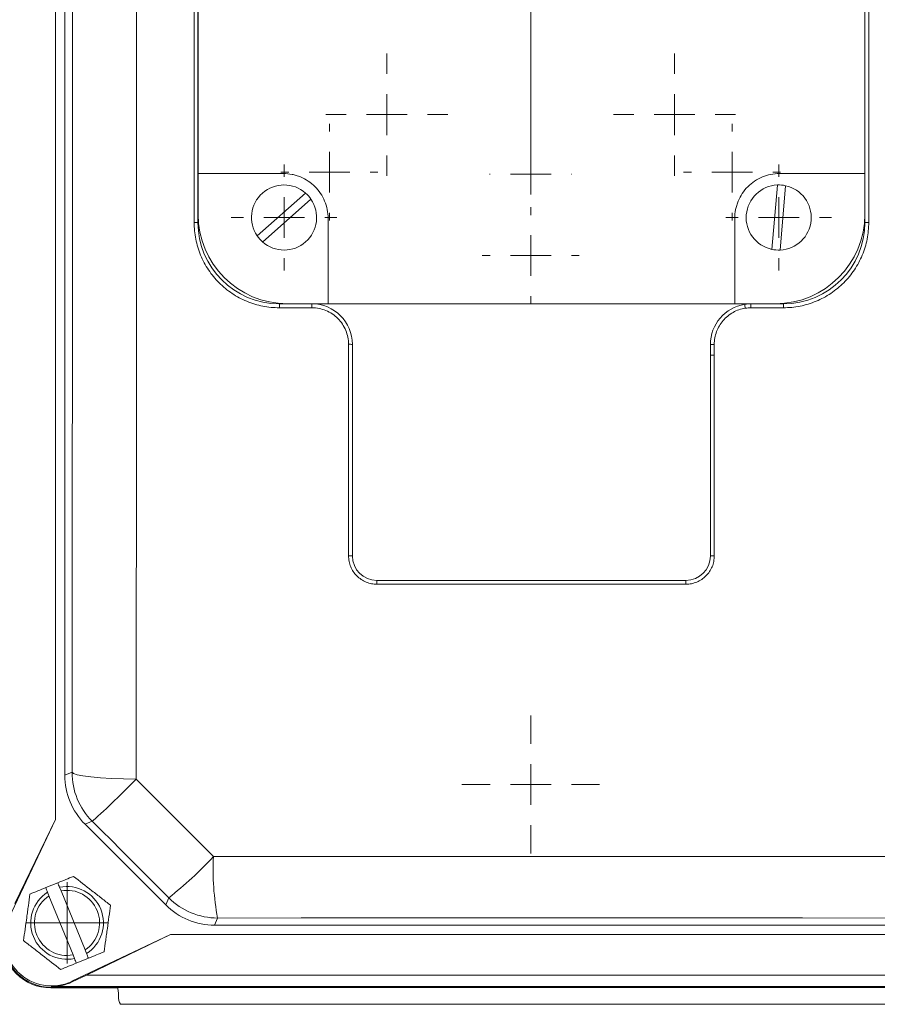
# Model space of a CAD drawing. Header units: millimetres. Extents: x 96 to 854, y -4 to 851.
# Tile 6 of 24: x 149 to 254, y -4 to 117. Entities that reach past the tile are written whole.
import ezdxf

# ---------------------------------------------------------------- set-up
doc = ezdxf.new("R2010")
doc.units = ezdxf.units.MM

# ---------------------------------------------------------------- blocks, each defined once
blk = doc.blocks.new('SW_CENTERMARKSYMBOL_13')
at = {"color": 0, "linetype": 'Continuous', "lineweight": 0}
for p, q in [((0, 5), (0, 7.5)), ((0, 0), (0, 2.5)), ((-5, 0), (-7.5, 0)), ((0, 0), (-2.5, 0)), ((0, 0), (0, -2.5)), ((0, 0), (2.5, 0)), ((5, 0), (7.5, 0)), ((0, -5), (0, -7.5))]:
    blk.add_line(p, q, dxfattribs=at)
blk = doc.blocks.new('SW_CENTERMARKSYMBOL_15')
at = {"color": 0, "linetype": 'Continuous', "lineweight": 0}
for p, q in [((0, 5), (0, 23.5)), ((0, 0), (0, 2.5)), ((-5, 0), (-23.5, 0)), ((0, 0), (-2.5, 0)), ((0, 0), (0, -2.5)), ((0, 0), (2.5, 0)), ((5, 0), (23.5, 0)), ((0, -5), (0, -23.5))]:
    blk.add_line(p, q, dxfattribs=at)
blk = doc.blocks.new('SW_CENTERMARKSYMBOL_16')
at = {"color": 0, "linetype": 'Continuous', "lineweight": 0}
for p, q in [((0, 5), (0, 7.5)), ((0, 0), (0, 2.5)), ((-5, 0), (-7.5, 0)), ((0, 0), (-2.5, 0)), ((0, 0), (0, -2.5)), ((0, 0), (2.5, 0)), ((5, 0), (7.5, 0)), ((0, -5), (0, -7.5))]:
    blk.add_line(p, q, dxfattribs=at)
blk = doc.blocks.new('SW_CENTERMARKSYMBOL_26')
at = {"color": 0, "linetype": 'Continuous', "lineweight": 0}
for p, q in [((0, 5), (0, 5.95)), ((0, 0), (0, 2.5)), ((-5, 0), (-5.95, 0)), ((0, 0), (-2.5, 0)), ((0, 0), (0, -2.5)), ((0, 0), (2.5, 0)), ((5, 0), (5.95, 0)), ((0, -5), (0, -5.95))]:
    blk.add_line(p, q, dxfattribs=at)
blk = doc.blocks.new('SW_CENTERMARKSYMBOL_27')
at = {"color": 0, "linetype": 'Continuous', "lineweight": 0}
for p, q in [((0, 5), (0, 5.95)), ((0, 0), (0, 2.5)), ((-5, 0), (-5.95, 0)), ((0, 0), (-2.5, 0)), ((0, 0), (0, -2.5)), ((0, 0), (2.5, 0)), ((5, 0), (5.95, 0)), ((0, -5), (0, -5.95))]:
    blk.add_line(p, q, dxfattribs=at)
blk = doc.blocks.new('SW_CENTERMARKSYMBOL_28')
at = {"color": 0, "linetype": 'Continuous', "lineweight": 0}
for p, q in [((0, 5), (0, 5.05)), ((0, 0), (0, 2.5)), ((-5, 0), (-5.05, 0)), ((0, 0), (-2.5, 0)), ((0, 0), (0, -2.5)), ((0, 0), (2.5, 0)), ((5, 0), (5.05, 0)), ((0, -5), (0, -5.05))]:
    blk.add_line(p, q, dxfattribs=at)
blk = doc.blocks.new('SW_CENTERMARKSYMBOL_29')
at = {"color": 0, "linetype": 'Continuous', "lineweight": 0}
for p, q in [((0, 5), (0, 5.95)), ((0, 0), (0, 2.5)), ((-5, 0), (-5.95, 0)), ((0, 0), (-2.5, 0)), ((0, 0), (0, -2.5)), ((0, 0), (2.5, 0)), ((5, 0), (5.95, 0)), ((0, -5), (0, -5.95))]:
    blk.add_line(p, q, dxfattribs=at)
blk = doc.blocks.new('SW_CENTERMARKSYMBOL_32')
at = {"color": 0, "linetype": 'Continuous', "lineweight": 0}
for p, q in [((0, 5), (0, 6.5)), ((0, 0), (0, 2.5)), ((-5, 0), (-6.5, 0)), ((0, 0), (-2.5, 0)), ((0, 0), (0, -2.5)), ((0, 0), (2.5, 0)), ((5, 0), (6.5, 0)), ((0, -5), (0, -6.5))]:
    blk.add_line(p, q, dxfattribs=at)
blk = doc.blocks.new('SW_CENTERMARKSYMBOL_35')
at = {"color": 0, "linetype": 'Continuous', "lineweight": 0}
for p, q in [((0, 5), (0, 6.5)), ((0, 0), (0, 2.5)), ((-5, 0), (-6.5, 0)), ((0, 0), (-2.5, 0)), ((0, 0), (0, -2.5)), ((0, 0), (2.5, 0)), ((5, 0), (6.5, 0)), ((0, -5), (0, -6.5))]:
    blk.add_line(p, q, dxfattribs=at)
blk = doc.blocks.new('SW_CENTERMARKSYMBOL_36')
at = {"color": 0, "linetype": 'Continuous', "lineweight": 0}
for p, q in [((0, 2.5), (0, 5)), ((0, 0), (0, 2.5)), ((-2.5, 0), (-5, 0)), ((0, 0), (-2.5, 0)), ((0, 0), (0, -2.5)), ((0, 0), (2.5, 0)), ((2.5, 0), (5, 0)), ((0, -2.5), (0, -5))]:
    blk.add_line(p, q, dxfattribs=at)
blk = doc.blocks.new('SW_CENTERMARKSYMBOL_38')
at = {"color": 0, "linetype": 'Continuous', "lineweight": 0}
for p, q in [((0, 5), (0, 8.47)), ((0, 0), (0, 2.5)), ((-5, 0), (-8.47, 0)), ((0, 0), (-2.5, 0)), ((0, 0), (0, -2.5)), ((0, 0), (2.5, 0)), ((5, 0), (8.47, 0)), ((0, -5), (0, -8.47))]:
    blk.add_line(p, q, dxfattribs=at)

msp = doc.modelspace()

# ---------------------------------------------------------------- linework, layer by layer
at = {"color": 7, "linetype": 'Continuous', "lineweight": 15}
for p, q in [((153.35, 19.16), (153.35, 167.88)), ((154.48, 162.47), (154.48, 24.58)), ((170.38, 92.52), (170.38, 154.48)), ((170.85, 154.52), (170.85, 92.52)), ((252.85, 92.52), (252.85, 154.52)), ((253.32, 154.48), (253.32, 92.52)), ((170.86, 98.52), (170.86, 148.52)), ((252.84, 148.52), (252.84, 98.52)), ((170.86, 98.52), (181.35, 98.52)), ((170.86, 93.52), (170.86, 98.52)), ((242.35, 98.52), (252.84, 98.52)), ((252.84, 98.52), (252.84, 93.52)), ((241.42, 89.2), (242.09, 97.11)), ((243.08, 97.03), (242.42, 89.12)), ((178.14, 90.86), (184.08, 96.12)), ((184.74, 95.37), (178.8, 90.11)), ((186.85, 93.02), (186.85, 82.53)), ((236.85, 82.53), (236.85, 93.02)), ((180.85, 82.52), (184.85, 82.52)), ((186.85, 82.53), (181.85, 82.53)), ((236.85, 82.53), (186.85, 82.53)), ((241.85, 82.53), (236.85, 82.53)), ((238.85, 82.52), (242.85, 82.52)), ((184.87, 82.03), (180.87, 82.03)), ((242.83, 82.03), (238.83, 82.03)), ((189.37, 51.55), (189.37, 77.53)), ((189.85, 77.52), (189.85, 51.52)), ((233.85, 76.19), (233.85, 77.52)), ((233.85, 51.52), (233.85, 76.19)), ((234.33, 76.21), (234.33, 51.55)), ((192.85, 48.52), (230.85, 48.52)), ((230.84, 48.05), (192.86, 48.05)), ((154.48, 24.58), (155.37, 24.95)), ((147.59, 7.02), (153.35, 19.16)), ((153.35, 19.16), (148.35, 8.83)), ((157.86, 18.94), (156.97, 18.57)), ((156.97, 18.57), (166.89, 8.65)), ((152.14, 10.77), (153.62, 11.37)), ((152.36, 10.21), (152.54, 9.76)), ((152.54, 9.76), (155.5, 2.5)), ((154.03, 10.37), (153.84, 10.81)), ((156.98, 3.11), (154.03, 10.37)), ((166.89, 8.65), (167.26, 9.53)), ((173.27, 7.04), (172.9, 6.16)), ((172.9, 6.16), (255.79, 6.16)), ((167.49, 5.02), (155.35, -0.74)), ((157.16, 0.02), (167.49, 5.02)), ((261.21, 5.02), (167.49, 5.02)), ((155.5, 2.5), (155.68, 2.06)), ((157.16, 2.66), (156.98, 3.11)), ((157.38, 2.1), (155.9, 1.5)), ((155.38, -0.82), (157.16, 0.02)), ((271.54, 0.02), (157.16, 0.02)), ((155.35, -0.74), (155.38, -0.82)), ((152.76, -1.55), (160.98, -1.55)), ((152.85, -1.39), (152.85, -1.48)), ((275.85, -1.39), (152.85, -1.39)), ((152.85, -1.48), (275.85, -1.48)), ((275.85, -1.48), (152.85, -1.48)), ((161.07, -2.13), (161.07, -2.56)), ((262.18, -3.56), (161.34, -3.56))]:
    msp.add_line(p, q, dxfattribs=at)
at = {"color": 7, "linetype": 'Continuous', "lineweight": 15, "flags": 128}
for points in [[(163.25, 162.94), (163.27, 145.62), (163.29, 128.28), (163.29, 110.9), (163.3, 93.52), (163.29, 76.14), (163.29, 58.77), (163.27, 41.42), (163.25, 24.1)], [(155.37, 24.95), (155.39, 42.05), (155.41, 59.19), (155.42, 76.35), (155.42, 93.52), (155.42, 110.69), (155.41, 127.85), (155.39, 144.99), (155.37, 162.1)], [(155.37, 24.95), (155.54, 24.79), (155.99, 24.64), (156.72, 24.5), (157.68, 24.37), (158.87, 24.27), (160.22, 24.19), (161.7, 24.13), (163.25, 24.1)], [(163.25, 24.1), (164.44, 22.91), (165.63, 21.72), (166.82, 20.53), (168.01, 19.34), (169.2, 18.15), (170.39, 16.96), (171.58, 15.77), (172.77, 14.58)], [(167.26, 9.53), (166.09, 10.71), (164.91, 11.88), (163.74, 13.06), (162.56, 14.23), (161.39, 15.41), (160.21, 16.59), (159.04, 17.76), (157.86, 18.94)], [(172.77, 14.58), (183.15, 14.59), (193.55, 14.6), (203.95, 14.6), (214.35, 14.6), (224.75, 14.6), (235.15, 14.6), (245.54, 14.59), (255.93, 14.58)], [(255.43, 7.04), (245.16, 7.05), (234.9, 7.05), (224.62, 7.06), (214.35, 7.06), (204.07, 7.06), (193.8, 7.05), (183.53, 7.05), (173.27, 7.04)]]:
    msp.add_lwpolyline(points, dxfattribs=at)
at = {"color": 7, "linetype": 'Continuous', "lineweight": 15}
for centre, radius, start, end in [((181.44, 93.12), 4, 48.7166, 214.3551), ((242.25, 93.12), 4, 92.3805, 258.019), ((242.25, 93.12), 4, 78.019, 92.3805), ((242.25, 93.12), 4, 272.3805, 78.019), ((181.44, 93.12), 4, 34.3551, 48.7166), ((181.44, 93.12), 4, 228.7166, 34.3551), ((181.85, 93.52), 10.99, 180, 270), ((241.85, 93.52), 10.99, 270, 0), ((170.49, 12.47), 80.05, 89.745, 90.0804), ((180.85, 92.52), 10, 180, 270), ((242.85, 92.52), 10, 270, 0), ((253.21, 11.6), 80.92, 89.9195, 90.2538), ((181.44, 93.12), 4, 214.3551, 228.7166), ((242.25, 93.12), 4, 258.019, 272.3805), ((178.3, 82.15), 2.58, 357.3013, 8.2659), ((181.95, 82.15), 2.92, 357.6181, 7.2852), ((184.85, 77.52), 5, 0, 90), ((238.85, 77.52), 5, 98.862, 180), ((238.85, 77.52), 5, 90, 98.862), ((241.99, 82.7), 3.92, 183.4689, 190.6212), ((242.34, 82.15), 3.51, 173.9439, 181.9831), ((245.85, 82.15), 3.02, 172.9603, 182.3024), ((189.48, 72.32), 5.22, 85.9942, 91.2921), ((234.23, 71.46), 6.07, 89.0623, 93.637), ((234.21, 71.34), 4.87, 88.5986, 94.3187), ((189.48, 49.55), 2.01, 79.5408, 93.3435), ((192.85, 51.52), 3, 180, 270), ((230.85, 51.52), 3, 270, 0), ((234.22, 49.53), 2.03, 86.6492, 100.4144), ((189.14, 48.17), 3.72, 358.28, 5.48), ((235.68, 48.17), 4.85, 175.7914, 181.3225), ((163.87, 24.95), 8.5, 180.0044, 224.9956), ((92.22, 92.8), 98.82, 311.6277, 315.9575), ((137.2, 47.82), 48.68, 308.1385, 316.9403), ((204.37, 12.91), 31.65, 176.9741, 190.6877), ((154.76, 6.44), 4.47, 302.4236, 101.8247), ((154.76, 6.44), 4.47, 122.4236, 281.8247), ((154.76, 6.44), 4, 123.6611, 280.5872), ((154.76, 6.44), 4, 303.6611, 100.5872), ((173.27, 15.54), 8.5, 225.0044, 269.9956), ((152.85, 4.52), 5.83, 154.6063, 295.3937), ((152.76, 4.44), 5.99, 180, 270), ((152.85, 4.52), 6, 180, 270), ((152.85, 4.52), 6, 180, 270), ((152.85, 4.52), 5.91, 270, 295.3937)]:
    msp.add_arc(centre, radius, start, end, dxfattribs=at)
for centre, major_axis, ratio, start_param, end_param in [((162.98, 24.58), (-7.85, -3.25), 0.999894, 5.890524, 6.675847), ((172.9, 14.66), (-3.25, -7.85), 0.999894, 5.890524, 6.675847), ((159.04, -2.16), (1.84, 0.87), 0.981503, 5.848559, 6.138258), ((163.1, -2.56), (2.03, 0), 0.984808, 3.141593, 3.665191)]:
    msp.add_ellipse(centre, major_axis=major_axis, ratio=ratio, start_param=start_param, end_param=end_param, dxfattribs=at)
for points, knots in [([(181.35, 98.52), (181.71, 98.52), (182.07, 98.49), (182.59, 98.38), (182.77, 98.34), (183.11, 98.24), (183.28, 98.17), (183.78, 97.97), (184.1, 97.8), (184.7, 97.4), (184.98, 97.17), (185.49, 96.66), (185.72, 96.38), (186.12, 95.78), (186.29, 95.46), (186.57, 94.8), (186.67, 94.45), (186.81, 93.74), (186.85, 93.38), (186.85, 93.02)], [0, 0, 0, 0, 0.125, 0.125, 0.1875, 0.1875, 0.25, 0.25, 0.375, 0.375, 0.5, 0.5, 0.625, 0.625, 0.75, 0.75, 0.875, 0.875, 1, 1, 1, 1]), ([(236.85, 93.02), (236.85, 93.38), (236.88, 93.74), (236.99, 94.27), (237.03, 94.44), (237.14, 94.79), (237.2, 94.96), (237.4, 95.46), (237.57, 95.77), (237.97, 96.37), (238.2, 96.66), (238.71, 97.16), (238.99, 97.39), (239.59, 97.8), (239.91, 97.97), (240.57, 98.24), (240.92, 98.35), (241.63, 98.49), (241.99, 98.52), (242.35, 98.52)], [0, 0, 0, 0, 0.125, 0.125, 0.1875, 0.1875, 0.25, 0.25, 0.375, 0.375, 0.5, 0.5, 0.625, 0.625, 0.75, 0.75, 0.875, 0.875, 1, 1, 1, 1]), ([(180.87, 82.03), (180.18, 82.03), (179.5, 82.1), (178.49, 82.3), (178.16, 82.38), (177.5, 82.58), (177.18, 82.7), (176.22, 83.09), (175.62, 83.41), (174.77, 83.98), (174.49, 84.19), (173.95, 84.63), (173.7, 84.86), (172.97, 85.58), (172.54, 86.11), (171.96, 86.97), (171.78, 87.27), (171.46, 87.87), (171.17, 88.49), (170.94, 89.13), (170.74, 89.79), (170.65, 90.13), (170.45, 91.14), (170.38, 91.83), (170.38, 92.52)], [0, 0, 0, 0, 0.125, 0.125, 0.1875, 0.1875, 0.25, 0.25, 0.375, 0.375, 0.4375, 0.4375, 0.5, 0.5, 0.625, 0.625, 0.6875, 0.6875, 0.75, 0.8125, 0.8125, 0.875, 0.875, 1, 1, 1, 1]), ([(253.32, 92.52), (253.32, 91.83), (253.25, 91.15), (253.05, 90.14), (252.97, 89.81), (252.77, 89.15), (252.65, 88.82), (252.26, 87.87), (251.94, 87.27), (251.36, 86.41), (251.16, 86.14), (250.72, 85.6), (250.49, 85.35), (249.76, 84.62), (249.24, 84.19), (248.38, 83.61), (248.08, 83.43), (247.47, 83.11), (246.86, 82.82), (246.21, 82.59), (245.56, 82.39), (245.22, 82.3), (244.21, 82.1), (243.52, 82.03), (242.83, 82.03)], [0, 0, 0, 0, 0.125, 0.125, 0.1875, 0.1875, 0.25, 0.25, 0.375, 0.375, 0.4375, 0.4375, 0.5, 0.5, 0.625, 0.625, 0.6875, 0.6875, 0.75, 0.8125, 0.8125, 0.875, 0.875, 1, 1, 1, 1]), ([(189.37, 77.53), (189.37, 77.83), (189.34, 78.12), (189.22, 78.7), (189.14, 78.98), (188.91, 79.53), (188.77, 79.79), (188.45, 80.27), (188.26, 80.51), (187.84, 80.92), (187.62, 81.11), (187.12, 81.44), (186.86, 81.57), (186.32, 81.8), (186.04, 81.89), (185.46, 82), (185.17, 82.03), (184.87, 82.03)], [0, 0, 0, 0, 0.125, 0.125, 0.25, 0.25, 0.375, 0.375, 0.5, 0.5, 0.625, 0.625, 0.75, 0.75, 0.875, 0.875, 1, 1, 1, 1]), ([(238.14, 81.98), (237.87, 81.94), (237.62, 81.87), (237.11, 81.7), (236.87, 81.59), (236.41, 81.33), (236.19, 81.18), (235.77, 80.85), (235.58, 80.66), (235.24, 80.26), (235.09, 80.05), (234.82, 79.58), (234.7, 79.34), (234.43, 78.6), (234.33, 78.07), (234.33, 77.53)], [0, 0, 0, 0, 0.125, 0.125, 0.25, 0.25, 0.375, 0.375, 0.5, 0.5, 0.625, 0.625, 0.75, 0.75, 1, 1, 1, 1]), ([(234.33, 77.53), (234.33, 77.2), (234.33, 76.87), (234.33, 76.53), (234.33, 76.43), (234.33, 76.32), (234.33, 76.21)], [0, 0, 0, 0, 0.000999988, 0.000999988, 0.000999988, 0.001327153, 0.001327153, 0.001327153, 0.001327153]), ([(192.86, 48.05), (192.63, 48.05), (192.41, 48.08), (191.96, 48.17), (191.74, 48.23), (191.31, 48.41), (191.11, 48.52), (190.73, 48.77), (190.55, 48.92), (190.23, 49.24), (190.08, 49.42), (189.83, 49.8), (189.72, 50), (189.55, 50.42), (189.48, 50.64), (189.39, 51.09), (189.37, 51.32), (189.37, 51.55)], [0, 0, 0, 0, 0.125, 0.125, 0.25, 0.25, 0.375, 0.375, 0.5, 0.5, 0.625, 0.625, 0.75, 0.75, 0.875, 0.875, 1, 1, 1, 1]), ([(234.33, 51.55), (234.33, 51.32), (234.31, 51.09), (234.22, 50.65), (234.16, 50.43), (233.98, 50), (233.87, 49.8), (233.62, 49.42), (233.47, 49.24), (233.15, 48.92), (232.97, 48.77), (232.59, 48.52), (232.39, 48.41), (231.97, 48.24), (231.75, 48.17), (231.3, 48.08), (231.07, 48.05), (230.84, 48.05)], [0, 0, 0, 0, 0.125, 0.125, 0.25, 0.25, 0.375, 0.375, 0.5, 0.5, 0.625, 0.625, 0.75, 0.75, 0.875, 0.875, 1, 1, 1, 1]), ([(155.55, 12.15), (156.3, 11.58), (157.05, 10.99), (158.02, 10.23), (158.21, 10.08), (158.6, 9.78), (158.79, 9.63), (159.36, 9.19), (159.74, 8.9), (160.11, 8.61)], [0, 0, 0, 0, 0.5, 0.5, 0.625, 0.625, 0.75, 0.75, 1, 1, 1, 1]), ([(149.41, 4.26), (149.54, 5.19), (149.67, 6.14), (149.84, 7.36), (149.87, 7.6), (149.94, 8.09), (149.97, 8.33), (150.07, 9.04), (150.14, 9.51), (150.2, 9.98)], [0, 0, 0, 0, 0.5, 0.5, 0.625, 0.625, 0.75, 0.75, 1, 1, 1, 1]), ([(150.2, 9.98), (150.52, 10.11), (150.84, 10.24), (151.49, 10.5), (151.81, 10.63), (152.14, 10.77)], [0, 0, 0, 0, 0.5, 0.5, 1, 1, 1, 1]), ([(160.11, 8.61), (159.98, 7.68), (159.85, 6.73), (159.68, 5.51), (159.65, 5.27), (159.58, 4.78), (159.55, 4.54), (159.45, 3.83), (159.38, 3.36), (159.32, 2.89)], [0, 0, 0, 0, 0.5, 0.5, 0.625, 0.625, 0.75, 0.75, 1, 1, 1, 1]), ([(153.97, 0.72), (153.23, 1.29), (152.47, 1.88), (151.5, 2.64), (151.31, 2.79), (150.92, 3.09), (150.73, 3.24), (150.16, 3.68), (149.78, 3.97), (149.41, 4.26)], [0, 0, 0, 0, 0.5, 0.5, 0.625, 0.625, 0.75, 0.75, 1, 1, 1, 1]), ([(153.97, 0.72), (154.29, 0.84), (154.61, 0.97), (155.25, 1.24), (155.58, 1.37), (155.9, 1.5)], [0, 0, 0, 0, 0.5, 0.5, 1, 1, 1, 1])]:
    msp.add_open_spline(points, degree=3, knots=knots, dxfattribs=at)
for points in [[(238.83, 82.03), (238.6, 82.03), (238.37, 82.01), (238.14, 81.98)], [(153.62, 11.37), (154.28, 11.64), (154.92, 11.9), (155.55, 12.15)], [(153.84, 10.81), (153.77, 11), (153.69, 11.18), (153.62, 11.37)], [(152.14, 10.77), (152.21, 10.58), (152.29, 10.4), (152.36, 10.21)], [(157.38, 2.1), (157.31, 2.29), (157.23, 2.47), (157.16, 2.66)], [(157.38, 2.1), (158.05, 2.37), (158.69, 2.63), (159.32, 2.89)], [(155.68, 2.06), (155.75, 1.87), (155.83, 1.69), (155.9, 1.5)]]:
    msp.add_open_spline(points, degree=3, dxfattribs=at)

# ---------------------------------------------------------------- block references
at = {"color": 7, "linetype": 'Continuous', "lineweight": 0}
for name, p in [('SW_CENTERMARKSYMBOL_15', (211.76, 123.44)), ('SW_CENTERMARKSYMBOL_16', (194.08, 105.76)), ('SW_CENTERMARKSYMBOL_13', (229.44, 105.76)), ('SW_CENTERMARKSYMBOL_29', (187.01, 98.69)), ('SW_CENTERMARKSYMBOL_26', (236.51, 98.69)), ('SW_CENTERMARKSYMBOL_28', (211.76, 98.44)), ('SW_CENTERMARKSYMBOL_32', (181.44, 93.12)), ('SW_CENTERMARKSYMBOL_35', (242.25, 93.12)), ('SW_CENTERMARKSYMBOL_27', (211.76, 88.44)), ('SW_CENTERMARKSYMBOL_38', (211.76, 23.44)), ('SW_CENTERMARKSYMBOL_36', (154.76, 6.44))]:
    msp.add_blockref(name, p, dxfattribs=at)

doc.saveas('drawing.dxf')
